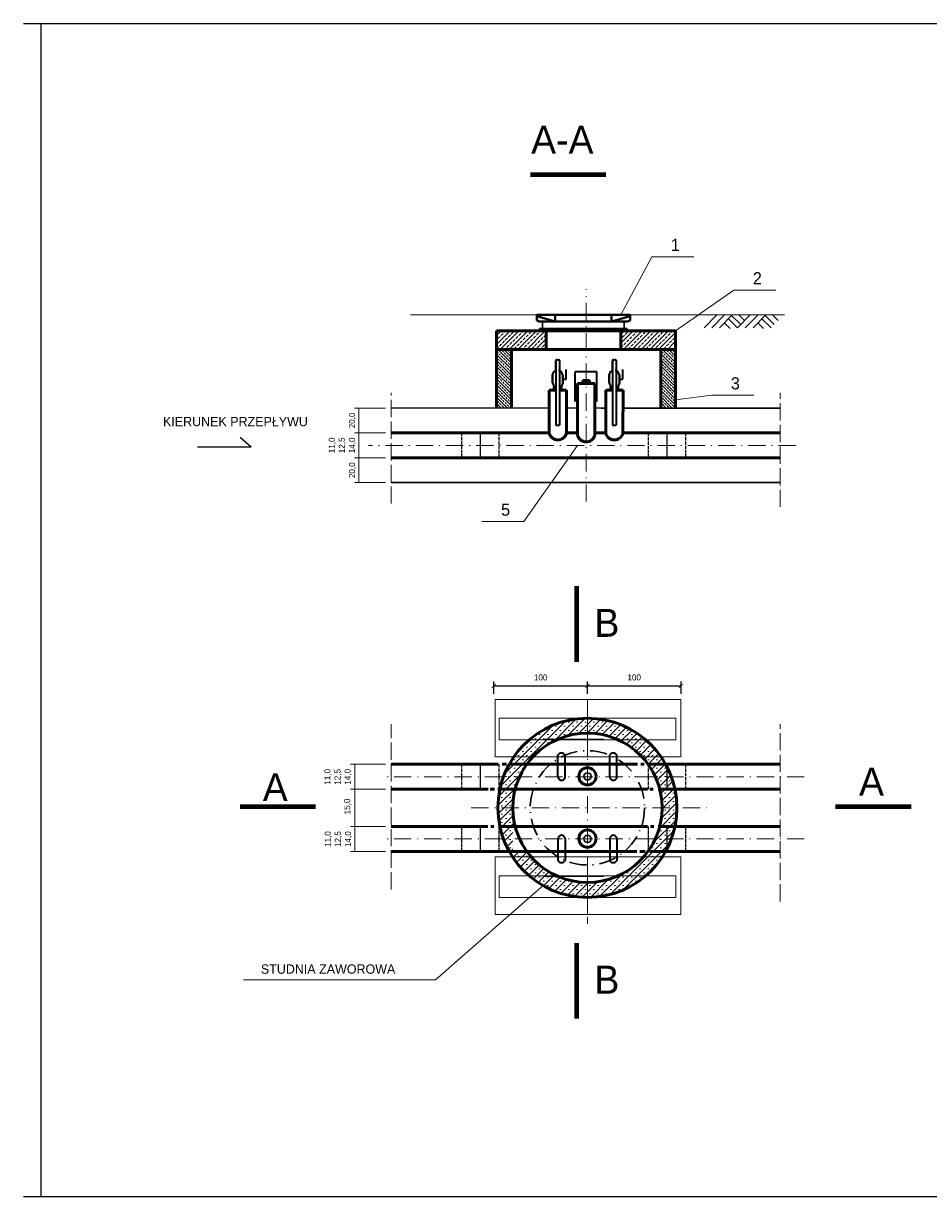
# Model space of a CAD drawing. Extents: x 6567519 to 6569315, y 5583523 to 5585607.
# Tile 42 of 67: x 6568803 to 6568908, y 5583765 to 5583901. Entities that reach past the tile are written whole.
import ezdxf

# ---------------------------------------------------------------- set-up
doc = ezdxf.new("R2010")
doc.units = 0
doc.header["$PDSIZE"] = 0.75
doc.linetypes.add('BZN', pattern=[2.5, 2, -0.5])
doc.linetypes.add('GAK', pattern=[3.5, 2, -0.7, 0.1, -0.7])
doc.layers.get('0').update_dxf_attribs({"linetype": 'CONTINUOUS', "lineweight": 13})
doc.layers.get('Defpoints').update_dxf_attribs({"linetype": 'CONTINUOUS'})
for name, color, linetype, lineweight in [('0-przyłącze', 7, 'CONTINUOUS', 50), ('40', 10, 'CONTINUOUS', 40), ('pomocnicza', 140, 'CONTINUOUS', 30), ('RAMKA', 7, 'CONTINUOUS', 25), ('siec', 7, 'GAK', 70), ('studnia', 170, 'CONTINUOUS', 50), ('wymiar', 80, 'CONTINUOUS', 20)]:
    doc.layers.add(name, color=color, linetype=linetype, lineweight=lineweight)
doc.dimstyles.new('Kopia ISO-25', dxfattribs={"dimtxt": 0.7, "dimasz": 0.5, "dimexe": 0.5, "dimexo": 0.625, "dimtad": 1, "dimdsep": 46, "dimtxsty": 'Standard', "dimblk": 'ARCHTICK', "dimcen": 2.5, "dimadec": 0, "dimazin": 0, "dimtfac": 1, "dimtmove": 0, "dimatfit": 3, "dimfxl": 0, "dimarcsym": 0})
pattern_1 = [(45, (6566823.8322, 5582774.073), (-0.50911688, 0.50911688), []), (45, (6566824.34054, 5582774.073), (-0.50911688, 0.50911688), [0.3456, -0.144])]

# ---------------------------------------------------------------- blocks, each defined once
blk = doc.blocks.new('_ArchTick')
at = {"color": 0, "linetype": 'ByBlock', "const_width": 0.15}
blk.add_lwpolyline([(-0.5, -0.5), (0.5, 0.5)], dxfattribs=at)
blk = doc.blocks.new('*D436')
at = {"layer": 'Defpoints', "color": 0, "linetype": 'ByBlock', "lineweight": 20}
for p in [(6568879.03, 5583824.49), (6568868.19, 5583822.93), (6568879.03, 5583822.93)]:
    blk.add_point(p, dxfattribs=at)
at = {"layer": 'studnia', "color": 0, "linetype": 'ByBlock', "lineweight": -2}
for p, q in [((6568868.19, 5583823.56), (6568868.19, 5583824.99)), ((6568868.19, 5583824.49), (6568879.03, 5583824.49)), ((6568879.03, 5583823.56), (6568879.03, 5583824.99))]:
    blk.add_line(p, q, dxfattribs=at)
at = {"layer": 'studnia', "color": 0, "linetype": 'ByBlock', "lineweight": -2, "xscale": 0.5, "yscale": 0.5, "zscale": 0.5, "rotation": 180}
blk.add_blockref('_ArchTick', (6568868.19, 5583824.49), dxfattribs=at)
at = {"layer": 'studnia', "color": 0, "linetype": 'ByBlock', "lineweight": -2, "xscale": 0.5, "yscale": 0.5, "zscale": 0.5}
blk.add_blockref('_ArchTick', (6568879.03, 5583824.49), dxfattribs=at)
at = {"layer": 'studnia', "color": 0, "linetype": 'ByBlock', "lineweight": 20, "insert": (6568873.61, 5583825.47), "char_height": 0.7, "attachment_point": 5}
blk.add_mtext('100', dxfattribs=at)
blk = doc.blocks.new('*D437')
at = {"layer": 'Defpoints', "color": 0, "linetype": 'ByBlock', "lineweight": 20}
for p in [(6568868.2, 5583824.49), (6568857.36, 5583822.93), (6568868.2, 5583822.93)]:
    blk.add_point(p, dxfattribs=at)
at = {"layer": 'studnia', "color": 0, "linetype": 'ByBlock', "lineweight": -2}
for p, q in [((6568857.36, 5583823.56), (6568857.36, 5583824.99)), ((6568857.36, 5583824.49), (6568868.2, 5583824.49)), ((6568868.2, 5583823.56), (6568868.2, 5583824.99))]:
    blk.add_line(p, q, dxfattribs=at)
at = {"layer": 'studnia', "color": 0, "linetype": 'ByBlock', "lineweight": -2, "xscale": 0.5, "yscale": 0.5, "zscale": 0.5, "rotation": 180}
blk.add_blockref('_ArchTick', (6568857.36, 5583824.49), dxfattribs=at)
at = {"layer": 'studnia', "color": 0, "linetype": 'ByBlock', "lineweight": -2, "xscale": 0.5, "yscale": 0.5, "zscale": 0.5}
blk.add_blockref('_ArchTick', (6568868.2, 5583824.49), dxfattribs=at)
at = {"layer": 'studnia', "color": 0, "linetype": 'ByBlock', "lineweight": 20, "insert": (6568862.78, 5583825.47), "char_height": 0.7, "attachment_point": 5}
blk.add_mtext('100', dxfattribs=at)

msp = doc.modelspace()

# ---------------------------------------------------------------- hatches: boundary and pattern name
at = {"layer": 'siec', "linetype": 'Continuous', "lineweight": 20}
h = msp.add_hatch(dxfattribs=at)
h.set_pattern_fill('ANSI33', color=0, scale=2, angle=90, style=0)
h.set_pattern_definition([(135, (-5226.1403, 15383.1629), (-0.353553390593, -0.353553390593), []), (135, (-5226.1403, 15383.51643), (-0.353553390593, -0.353553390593), [0.25, -0.125])])
h.paths.add_polyline_path([(6568859.401, 5583863.427), (6568857.673, 5583863.427), (6568857.673, 5583856.654), (6568857.983, 5583856.654), (6568859.401, 5583856.653)])
h.paths.add_polyline_path([(6568878.409, 5583863.427), (6568876.681, 5583863.427), (6568876.681, 5583856.654), (6568878.409, 5583856.654)])
at = {"layer": 'wymiar'}
h = msp.add_hatch(dxfattribs=at)
h.set_pattern_fill('JIS_STN_2.5', color=0, scale=0.288, style=0)
h.set_pattern_definition(pattern_1)
h.paths.add_polyline_path([(6568863.418, 5583863.427), (6568863.418, 5583865.587), (6568857.673, 5583865.587), (6568857.673, 5583863.427)])
h = msp.add_hatch(dxfattribs=at)
h.set_pattern_fill('JIS_STN_2.5', color=0, scale=0.288, style=0)
h.set_pattern_definition(pattern_1)
h.paths.add_polyline_path([(6568872.058, 5583865.587), (6568872.058, 5583863.427), (6568878.409, 5583863.427), (6568878.409, 5583865.587)])
at = {"layer": 'wymiar', "lineweight": 20}
h = msp.add_hatch(dxfattribs=at)
h.set_pattern_fill('SACNCR', color=0, scale=0.288, style=0)
h.set_pattern_definition([(45, (6566823.9872, 5582765.09344), (-0.48493383, 0.48493383), []), (45, (6566824.47215, 5582765.09344), (-0.48493383, 0.48493383), [0, -0.6858])])
h.paths.add_polyline_path([(6568857.828, 5583810.384, 0.1275943), (6568859.135, 5583805.344), (6568859.556, 5583805.344), (6568859.556, 5583808.224), (6568859.83, 5583808.224, -0.0632542), (6568859.556, 5583810.384, -1), (6568876.836, 5583810.384, -0.7286424), (6568861.178, 5583805.344), (6568859.135, 5583805.344, 0.7736876), (6568878.564, 5583810.384, 1)])

# ---------------------------------------------------------------- linework, layer by layer
at = {"layer": '0-przyłącze', "color": 0, "lineweight": 30}
for p, q in [((6568862.998, 5583865.827, 10.18), (6568862.998, 5583866.667, 10.18)), ((6568872.449, 5583865.827, 10.18), (6568872.449, 5583866.667, 10.18))]:
    msp.add_line(p, q, dxfattribs=at)
at = {"layer": '0-przyłącze', "color": 0, "lineweight": 35}
for p, q in [((6568864.151, 5583860.458, 10.18), (6568864.351, 5583860.91, 10.18)), ((6568864.151, 5583860.458, 10.18), (6568864.151, 5583859.551, 10.18)), ((6568864.151, 5583859.551, 10.18), (6568864.151, 5583860.458, 10.18)), ((6568864.351, 5583860.91, 10.18), (6568864.538, 5583860.91, 10.18)), ((6568864.538, 5583860.91, 10.18), (6568864.538, 5583861.104, 10.18)), ((6568864.951, 5583860.91, 10.18), (6568864.951, 5583861.104, 10.18)), ((6568864.951, 5583860.91, 10.18), (6568865.138, 5583860.91, 10.18)), ((6568865.338, 5583860.458, 10.18), (6568865.138, 5583860.91, 10.18)), ((6568865.338, 5583860.458, 10.18), (6568865.338, 5583859.551, 10.18)), ((6568865.338, 5583859.551, 10.18), (6568865.338, 5583860.458, 10.18)), ((6568865.731, 5583860.004, 10.18), (6568865.731, 5583861.11, 10.18)), ((6568870.718, 5583860.458, 10.18), (6568870.918, 5583860.91, 10.18)), ((6568870.718, 5583860.458, 10.18), (6568870.718, 5583859.551, 10.18)), ((6568870.718, 5583859.551, 10.18), (6568870.718, 5583860.458, 10.18)), ((6568870.918, 5583860.91, 10.18), (6568871.105, 5583860.91, 10.18)), ((6568871.105, 5583860.91, 10.18), (6568871.105, 5583861.104, 10.18)), ((6568871.519, 5583860.91, 10.18), (6568871.519, 5583861.104, 10.18)), ((6568871.519, 5583860.91, 10.18), (6568871.705, 5583860.91, 10.18)), ((6568871.905, 5583860.458, 10.18), (6568871.705, 5583860.91, 10.18)), ((6568871.905, 5583860.458, 10.18), (6568871.905, 5583859.551, 10.18)), ((6568871.905, 5583859.551, 10.18), (6568871.905, 5583860.458, 10.18)), ((6568872.298, 5583860.004, 10.18), (6568872.298, 5583861.11, 10.18)), ((6568864.151, 5583859.551, 10.18), (6568864.351, 5583859.098, 10.18)), ((6568865.338, 5583859.551, 10.18), (6568865.138, 5583859.098, 10.18)), ((6568865.338, 5583860.004, 10.18), (6568865.731, 5583860.004, 10.18)), ((6568870.718, 5583859.551, 10.18), (6568870.918, 5583859.098, 10.18)), ((6568871.905, 5583859.551, 10.18), (6568871.705, 5583859.098, 10.18)), ((6568871.905, 5583860.004, 10.18), (6568872.298, 5583860.004, 10.18))]:
    msp.add_line(p, q, dxfattribs=at)
at = {"layer": '0-przyłącze', "color": 0, "lineweight": 30}
for centre in [(6568868.199, 5583814.022, 10.18), (6568868.199, 5583806.784, 10.18)]:
    msp.add_circle(centre, 0.418, dxfattribs=at)
at = {"layer": '40', "color": 0}
for p, q in [((6568862.32, 5583867.434, 10.18), (6568873.127, 5583867.439, 10.18)), ((6568862.32, 5583867.434, 10.18), (6568862.32, 5583866.787, 10.18)), ((6568864.454, 5583866.667, 10.18), (6568862.32, 5583867.267, 10.18)), ((6568864.454, 5583867.435, 10.18), (6568864.454, 5583866.667, 10.18)), ((6568870.993, 5583867.435, 10.18), (6568870.993, 5583866.667, 10.18)), ((6568870.993, 5583866.667, 10.18), (6568873.127, 5583867.267, 10.18)), ((6568873.127, 5583867.434, 10.18), (6568873.127, 5583866.787, 10.18)), ((6568862.32, 5583866.787, 10.18), (6568862.653, 5583866.667, 10.18)), ((6568862.653, 5583866.667, 10.18), (6568872.793, 5583866.667, 10.18)), ((6568873.127, 5583866.787, 10.18), (6568872.793, 5583866.667, 10.18)), ((6568862.654, 5583865.827, 10.18), (6568862.654, 5583865.587, 10.18)), ((6568862.654, 5583865.827, 10.18), (6568872.793, 5583865.827, 10.18)), ((6568872.793, 5583865.827, 10.18), (6568872.793, 5583865.587, 10.18))]:
    msp.add_line(p, q, dxfattribs=at)
at = {"layer": 'Defpoints', "color": 0}
for p in [(6568842.753, 5583856.654, 10.18), (6568845.457, 5583856.654, 10.18), (6568842.753, 5583853.774, 10.18), (6568845.457, 5583853.774, 10.18), (6568845.457, 5583853.774, 10.18), (6568845.457, 5583850.894, 10.18), (6568845.457, 5583850.894, 10.18), (6568845.457, 5583848.014, 10.18), (6568845.457, 5583815.424, 10.18), (6568845.457, 5583812.544, 10.18), (6568845.457, 5583812.544, 10.18), (6568845.332, 5583808.224, 10.18), (6568845.457, 5583808.224, 10.18), (6568845.457, 5583805.344, 10.18)]:
    msp.add_point(p, dxfattribs=at)
at = {"layer": 'Defpoints', "color": 0, "lineweight": 20}
for p in [(6568842.753, 5583850.894, 10.18), (6568842.292, 5583815.424, 10.18)]:
    msp.add_point(p, dxfattribs=at)
at = {"layer": 'pomocnicza', "color": 0, "lineweight": 25}
for p, q in [((6568802.898, 5583901.16, 10.18), (6569005.043, 5583901.16, 10.18)), ((6568804.938, 5583765.393, 10.18), (6568804.938, 5583901.16, 10.18)), ((6568802.898, 5583765.393, 10.18), (6569005.043, 5583765.393, 10.18))]:
    msp.add_line(p, q, dxfattribs=at)
at = {"layer": 'pomocnicza', "color": 0, "linetype": 'ByBlock', "lineweight": 20}
for p, q in [((6568844.832, 5583856.654, 10.18), (6568841.218, 5583856.654, 10.18)), ((6568841.718, 5583853.774, 10.18), (6568841.718, 5583856.654, 10.18)), ((6568844.832, 5583853.774, 10.18), (6568841.218, 5583853.774, 10.18)), ((6568844.832, 5583853.774, 10.18), (6568841.218, 5583853.774, 10.18)), ((6568841.718, 5583850.894, 10.18), (6568841.718, 5583853.774, 10.18)), ((6568844.832, 5583850.894, 10.18), (6568841.218, 5583850.894, 10.18)), ((6568844.832, 5583850.894, 10.18), (6568841.218, 5583850.894, 10.18)), ((6568841.718, 5583848.014, 10.18), (6568841.718, 5583850.894, 10.18)), ((6568844.832, 5583848.014, 10.18), (6568841.218, 5583848.014, 10.18)), ((6568844.832, 5583815.424, 10.18), (6568840.758, 5583815.424, 10.18)), ((6568841.258, 5583812.544, 10.18), (6568841.258, 5583815.424, 10.18)), ((6568844.832, 5583812.544, 10.18), (6568840.758, 5583812.544, 10.18)), ((6568841.258, 5583808.224, 10.18), (6568841.258, 5583812.544, 10.18)), ((6568844.832, 5583812.544, 10.18), (6568841.792, 5583812.544, 10.18)), ((6568844.832, 5583808.224, 10.18), (6568840.758, 5583808.224, 10.18)), ((6568841.258, 5583805.344, 10.18), (6568841.258, 5583808.224, 10.18)), ((6568844.707, 5583808.224, 10.18), (6568841.792, 5583808.224, 10.18)), ((6568844.832, 5583805.344, 10.18), (6568840.758, 5583805.344, 10.18))]:
    msp.add_line(p, q, dxfattribs=at)
at = {"layer": 'RAMKA', "color": 0, "linetype": 'ByBlock'}
for q in [(6568827.976, 5583853.246, 10.18), (6568823.068, 5583852.113, 10.18)]:
    msp.add_line((6568829.26, 5583852.113, 10.18), q, dxfattribs=at)
at = {"layer": 'siec', "color": 0, "linetype": 'ByBlock', "lineweight": 35}
for p, q in [((6568864.538, 5583861.104, 10.18), (6568864.538, 5583862.143, 10.18)), ((6568864.538, 5583862.143, 10.18), (6568864.538, 5583854.653, 10.18)), ((6568864.638, 5583862.243, 10.18), (6568864.851, 5583862.243, 10.18)), ((6568864.951, 5583862.143, 10.18), (6568864.951, 5583854.653, 10.18)), ((6568871.105, 5583861.104, 10.18), (6568871.105, 5583862.143, 10.18)), ((6568871.105, 5583862.143, 10.18), (6568871.105, 5583854.653, 10.18)), ((6568871.205, 5583862.243, 10.18), (6568871.419, 5583862.243, 10.18)), ((6568871.519, 5583862.143, 10.18), (6568871.519, 5583854.653, 10.18)), ((6568866.762, 5583857.416, 10.18), (6568866.762, 5583860.83, 10.18)), ((6568869.295, 5583860.83, 10.18), (6568866.762, 5583860.83, 10.18)), ((6568869.295, 5583857.416, 10.18), (6568869.295, 5583860.83, 10.18)), ((6568864.538, 5583854.653, 10.18), (6568864.951, 5583854.653, 10.18)), ((6568871.105, 5583854.653, 10.18), (6568871.519, 5583854.653, 10.18)), ((6568864.782, 5583813.984, 10.18), (6568864.782, 5583816.506, 10.18)), ((6568865.617, 5583813.984, 10.18), (6568865.617, 5583816.506, 10.18)), ((6568870.775, 5583813.984, 10.18), (6568870.775, 5583816.506, 10.18)), ((6568871.61, 5583813.984, 10.18), (6568871.61, 5583816.506, 10.18)), ((6568864.782, 5583806.784, 10.18), (6568864.782, 5583804.263, 10.18)), ((6568865.617, 5583806.784, 10.18), (6568865.617, 5583804.263, 10.18)), ((6568870.775, 5583806.784, 10.18), (6568870.775, 5583804.263, 10.18)), ((6568871.61, 5583806.784, 10.18), (6568871.61, 5583804.263, 10.18))]:
    msp.add_line(p, q, dxfattribs=at)
at = {"layer": 'siec', "color": 0, "linetype": 'ByBlock', "lineweight": 20}
for p, q in [((6568878.422, 5583820.752, 10.18), (6568857.97, 5583820.752, 10.18)), ((6568857.97, 5583818.252, 10.18), (6568857.97, 5583820.752, 10.18)), ((6568878.422, 5583818.252, 10.18), (6568878.422, 5583820.752, 10.18)), ((6568857.97, 5583818.252, 10.18), (6568878.422, 5583818.252, 10.18)), ((6568857.97, 5583802.516, 10.18), (6568878.422, 5583802.516, 10.18)), ((6568857.97, 5583802.516, 10.18), (6568857.97, 5583800.016, 10.18)), ((6568878.422, 5583802.516, 10.18), (6568878.422, 5583800.016, 10.18)), ((6568878.422, 5583800.016, 10.18), (6568857.97, 5583800.016, 10.18))]:
    msp.add_line(p, q, dxfattribs=at)
at = {"layer": 'siec', "color": 0, "linetype": 'ByBlock', "lineweight": 20, "elevation": 10.18}
for points in [[(6568857.5, 5583822.935), (6568868.196, 5583822.935), (6568868.196, 5583816.286), (6568857.5, 5583816.286)], [(6568868.187, 5583822.935), (6568879.026, 5583822.935), (6568879.026, 5583816.286), (6568868.187, 5583816.286)], [(6568857.5, 5583804.699), (6568868.196, 5583804.699), (6568868.196, 5583798.05), (6568857.5, 5583798.05)], [(6568868.187, 5583804.699), (6568879.026, 5583804.699), (6568879.026, 5583798.05), (6568868.187, 5583798.05)]]:
    msp.add_lwpolyline(points, close=True, dxfattribs=at)
at = {"layer": 'siec', "color": 0, "lineweight": 30}
msp.add_circle((6568868.196, 5583810.384, 10.18), 6.622, dxfattribs=at)
at = {"layer": 'siec', "color": 0, "linetype": 'ByBlock', "lineweight": 35}
for centre, radius, start, end in [((6568864.638, 5583862.143, 10.18), 0.1, 90, 180), ((6568864.851, 5583862.143, 10.18), 0.1, 0, 90), ((6568871.205, 5583862.143, 10.18), 0.1, 90, 180), ((6568871.419, 5583862.143, 10.18), 0.1, 0, 90), ((6568865.199, 5583816.186, 10.18), 0.526, 37.50049, 142.49951), ((6568871.192, 5583816.186, 10.18), 0.526, 37.50049, 142.49951), ((6568865.199, 5583813.984, 10.18), 0.417, 179.88498, 0.11502), ((6568871.192, 5583813.984, 10.18), 0.417, 179.88498, 0.11502), ((6568865.199, 5583806.785, 10.18), 0.417, 359.88498, 180.11502), ((6568871.192, 5583806.785, 10.18), 0.417, 359.88498, 180.11502), ((6568865.199, 5583804.583, 10.18), 0.526, 217.50049, 322.49951), ((6568871.192, 5583804.583, 10.18), 0.526, 217.50049, 322.49951)]:
    msp.add_arc(centre, radius, start, end, dxfattribs=at)
at = {"layer": 'studnia', "color": 0}
for p, q in [((6568857.673, 5583863.427, 10.18), (6568857.673, 5583865.587, 10.18)), ((6568857.673, 5583865.587, 10.18), (6568878.409, 5583865.587, 10.18)), ((6568863.418, 5583863.427, 10.18), (6568863.418, 5583865.587, 10.18)), ((6568872.058, 5583863.427, 10.18), (6568872.058, 5583865.587, 10.18)), ((6568878.409, 5583863.427, 10.18), (6568878.409, 5583865.587, 10.18)), ((6568857.673, 5583856.654, 10.18), (6568857.673, 5583863.427, 10.18)), ((6568857.673, 5583863.427, 10.18), (6568859.401, 5583863.427, 10.18)), ((6568857.673, 5583863.427, 10.18), (6568878.409, 5583863.427, 10.18)), ((6568859.401, 5583863.427, 10.18), (6568859.401, 5583856.654, 10.18)), ((6568876.681, 5583856.654, 10.18), (6568876.681, 5583863.427, 10.18)), ((6568876.681, 5583863.427, 10.18), (6568878.409, 5583863.427, 10.18)), ((6568878.409, 5583863.427, 10.18), (6568878.409, 5583856.654, 10.18)), ((6568864.351, 5583858.726, 10.18), (6568864.351, 5583859.098, 10.18)), ((6568864.351, 5583859.098, 10.18), (6568864.538, 5583859.098, 10.18)), ((6568864.951, 5583859.098, 10.18), (6568865.138, 5583859.098, 10.18)), ((6568865.138, 5583859.098, 10.18), (6568865.138, 5583858.726, 10.18)), ((6568867.057, 5583853.457, 10.18), (6568867.057, 5583859.48, 10.18)), ((6568869.052, 5583859.48, 10.18), (6568867.057, 5583859.48, 10.18)), ((6568867.647, 5583859.48, 10.18), (6568867.647, 5583859.853, 10.18)), ((6568867.647, 5583859.853, 10.18), (6568868.435, 5583859.853, 10.18)), ((6568868.435, 5583859.853, 10.18), (6568868.435, 5583859.48, 10.18)), ((6568869.052, 5583853.457, 10.18), (6568869.052, 5583859.48, 10.18)), ((6568870.918, 5583858.726, 10.18), (6568870.918, 5583859.098, 10.18)), ((6568870.918, 5583859.098, 10.18), (6568871.105, 5583859.098, 10.18)), ((6568871.519, 5583859.098, 10.18), (6568871.705, 5583859.098, 10.18)), ((6568871.705, 5583859.098, 10.18), (6568871.705, 5583858.726, 10.18)), ((6568863.774, 5583853.693, 10.18), (6568863.761, 5583858.726, 10.18)), ((6568863.761, 5583858.726, 10.18), (6568864.538, 5583858.726, 10.18)), ((6568864.951, 5583858.726, 10.18), (6568865.756, 5583858.726, 10.18)), ((6568865.769, 5583853.693, 10.18), (6568865.754, 5583858.726, 10.18)), ((6568870.313, 5583853.693, 10.18), (6568870.328, 5583858.726, 10.18)), ((6568870.328, 5583858.726, 10.18), (6568871.105, 5583858.726, 10.18)), ((6568871.519, 5583858.726, 10.18), (6568872.323, 5583858.726, 10.18)), ((6568872.308, 5583853.693, 10.18), (6568872.321, 5583858.726, 10.18)), ((6568845.457, 5583853.774, 10.18), (6568863.774, 5583853.779, 10.18)), ((6568863.553, 5583853.774, 10.18), (6568863.774, 5583853.774, 10.18)), ((6568865.769, 5583853.778, 10.18), (6568867.057, 5583853.774, 10.18)), ((6568869.053, 5583853.779, 10.18), (6568869.771, 5583853.774, 10.18)), ((6568869.661, 5583853.775, 10.18), (6568870.313, 5583853.775, 10.18)), ((6568870.313, 5583853.774, 10.18), (6568869.661, 5583853.775, 10.18)), ((6568872.308, 5583853.774, 10.18), (6568890.501, 5583853.774, 10.18)), ((6568872.529, 5583853.774, 10.18), (6568872.308, 5583853.774, 10.18)), ((6568872.529, 5583853.774, 10.18), (6568872.308, 5583853.774, 10.18)), ((6568845.457, 5583850.894, 10.18), (6568856.688, 5583850.894, 10.18)), ((6568856.688, 5583850.894, 10.18), (6568876.378, 5583850.894, 10.18)), ((6568876.378, 5583850.894, 10.18), (6568890.501, 5583850.894, 10.18)), ((6568845.457, 5583815.424, 10.18), (6568857.879, 5583815.424, 10.18)), ((6568858.323, 5583815.424, 10.18), (6568858.841, 5583815.424, 10.18)), ((6568859.24, 5583815.424, 10.18), (6568873.991, 5583815.424, 10.18)), ((6568874.361, 5583815.424, 10.18), (6568874.747, 5583815.424, 10.18)), ((6568875.263, 5583815.424, 10.18), (6568890.501, 5583815.424, 10.18)), ((6568845.457, 5583812.544, 10.18), (6568856.688, 5583812.544, 10.18)), ((6568856.937, 5583812.544, 10.18), (6568857.428, 5583812.544, 10.18)), ((6568857.823, 5583812.544, 10.18), (6568875.152, 5583812.544, 10.18)), ((6568875.416, 5583812.544, 10.18), (6568875.813, 5583812.544, 10.18)), ((6568876.378, 5583812.544, 10.18), (6568890.501, 5583812.544, 10.18)), ((6568845.457, 5583808.224, 10.18), (6568856.673, 5583808.224, 10.18)), ((6568857.014, 5583808.224, 10.18), (6568857.369, 5583808.224, 10.18)), ((6568857.983, 5583808.224, 10.18), (6568875.168, 5583808.224, 10.18)), ((6568875.485, 5583808.224, 10.18), (6568875.885, 5583808.224, 10.18)), ((6568876.402, 5583808.224, 10.18), (6568890.501, 5583808.224, 10.18)), ((6568845.457, 5583805.344, 10.18), (6568873.901, 5583805.344, 10.18)), ((6568874.257, 5583805.344, 10.18), (6568874.864, 5583805.344, 10.18)), ((6568875.408, 5583805.344, 10.18), (6568890.501, 5583805.344, 10.18))]:
    msp.add_line(p, q, dxfattribs=at)
at = {"layer": 'studnia', "color": 0, "linetype": 'BZN', "lineweight": 20}
for p, q in [((6568845.457, 5583845.586, 10.18), (6568845.457, 5583858.427, 10.18)), ((6568890.501, 5583845.199, 10.18), (6568890.501, 5583858.427, 10.18)), ((6568845.457, 5583800.928, 10.18), (6568845.457, 5583820.077, 10.18)), ((6568890.501, 5583799.528, 10.18), (6568890.501, 5583820.077, 10.18))]:
    msp.add_line(p, q, dxfattribs=at)
at = {"layer": 'studnia', "color": 0, "lineweight": 30}
for p, q in [((6568845.457, 5583856.654, 10.18), (6568863.766, 5583856.659, 10.18)), ((6568863.611, 5583856.652, 10.18), (6568863.766, 5583856.651, 10.18)), ((6568865.76, 5583856.658, 10.18), (6568867.057, 5583856.654, 10.18)), ((6568869.045, 5583856.659, 10.18), (6568869.771, 5583856.654, 10.18)), ((6568869.771, 5583856.654, 10.18), (6568870.322, 5583856.654, 10.18)), ((6568869.771, 5583856.654, 10.18), (6568870.322, 5583856.654, 10.18)), ((6568872.316, 5583856.654, 10.18), (6568890.501, 5583856.654, 10.18)), ((6568872.47, 5583856.652, 10.18), (6568872.316, 5583856.651, 10.18)), ((6568845.457, 5583848.014, 10.18), (6568890.501, 5583848.014, 10.18)), ((6568863.17, 5583818.304, 10.18), (6568870.076, 5583818.304, 10.18)), ((6568863.17, 5583802.464, 10.18), (6568870.076, 5583802.464, 10.18))]:
    msp.add_line(p, q, dxfattribs=at)
at = {"layer": 'studnia', "color": 0, "linetype": 'BZN', "lineweight": 25, "ltscale": 0.2}
for p, q in [((6568853.663, 5583850.894, 10.18), (6568853.663, 5583853.774, 10.18)), ((6568857.983, 5583850.894, 10.18), (6568857.983, 5583853.774, 10.18)), ((6568875.263, 5583850.894, 10.18), (6568875.263, 5583853.774, 10.18)), ((6568879.583, 5583850.894, 10.18), (6568879.583, 5583853.774, 10.18)), ((6568853.663, 5583812.544, 10.18), (6568853.663, 5583815.424, 10.18)), ((6568857.983, 5583812.544, 10.18), (6568857.983, 5583815.424, 10.18)), ((6568875.263, 5583812.544, 10.18), (6568875.263, 5583815.424, 10.18)), ((6568879.583, 5583812.544, 10.18), (6568879.583, 5583815.424, 10.18)), ((6568853.663, 5583805.344, 10.18), (6568853.663, 5583808.224, 10.18)), ((6568857.983, 5583805.344, 10.18), (6568857.983, 5583808.224, 10.18)), ((6568875.263, 5583805.344, 10.18), (6568875.263, 5583808.224, 10.18)), ((6568879.583, 5583805.344, 10.18), (6568879.583, 5583808.224, 10.18))]:
    msp.add_line(p, q, dxfattribs=at)
at = {"layer": 'studnia', "color": 0, "lineweight": 25}
for p, q in [((6568855.823, 5583850.894, 10.18), (6568855.823, 5583853.774, 10.18)), ((6568877.423, 5583850.894, 10.18), (6568877.423, 5583853.774, 10.18)), ((6568855.823, 5583812.544, 10.18), (6568855.823, 5583815.424, 10.18)), ((6568877.423, 5583812.544, 10.18), (6568877.423, 5583815.424, 10.18)), ((6568855.823, 5583805.344, 10.18), (6568855.823, 5583808.224, 10.18)), ((6568877.423, 5583805.344, 10.18), (6568877.423, 5583808.224, 10.18))]:
    msp.add_line(p, q, dxfattribs=at)
at = {"layer": 'studnia', "color": 0}
for centre, radius in [((6568868.196, 5583810.384, 10.18), 10.368), ((6568868.196, 5583810.384, 10.18), 8.64), ((6568868.199, 5583814.022, 10.18), 0.998), ((6568868.199, 5583806.822, 10.18), 0.998)]:
    msp.add_circle(centre, radius, dxfattribs=at)
for centre in [(6568864.771, 5583854.01, 10.18), (6568871.31, 5583854.01, 10.18), (6568868.055, 5583853.774, 10.18)]:
    msp.add_arc(centre, 1.047, 197.60624, 342.39376, dxfattribs=at)
at = {"layer": 'wymiar', "color": 0, "lineweight": 80}
for p, q in [((6568870.341, 5583883.658, 10.18), (6568861.601, 5583883.658, 10.18)), ((6568866.926, 5583836.03, 10.18), (6568866.926, 5583827.29, 10.18)), ((6568836.717, 5583810.503, 10.18), (6568827.977, 5583810.503, 10.18)), ((6568905.667, 5583810.503, 10.18), (6568896.927, 5583810.503, 10.18)), ((6568866.926, 5583794.731, 10.18), (6568866.926, 5583785.991, 10.18))]:
    msp.add_line(p, q, dxfattribs=at)
at = {"layer": 'wymiar', "color": 0}
for p, q in [((6568875.651, 5583874.169, 10.18), (6568872.058, 5583867.436, 10.18)), ((6568880.518, 5583874.169, 10.18), (6568875.651, 5583874.169, 10.18)), ((6568885.139, 5583870.299, 10.18), (6568878.409, 5583865.587, 10.18)), ((6568890.006, 5583870.299, 10.18), (6568885.139, 5583870.299, 10.18)), ((6568847.692, 5583867.436, 10.18), (6568891.018, 5583867.436, 10.18)), ((6568883.171, 5583867.436, 10.18), (6568881.694, 5583865.942, 10.18)), ((6568884.068, 5583867.436, 10.18), (6568882.592, 5583865.942, 10.18)), ((6568884.965, 5583867.436, 10.18), (6568883.489, 5583865.942, 10.18)), ((6568885.948, 5583866.318, 10.18), (6568884.892, 5583867.362, 10.18)), ((6568887.053, 5583867.436, 10.18), (6568885.577, 5583865.942, 10.18)), ((6568885.725, 5583867.436, 10.18), (6568886.397, 5583866.772, 10.18)), ((6568887.951, 5583867.436, 10.18), (6568886.474, 5583865.942, 10.18)), ((6568888.848, 5583867.436, 10.18), (6568887.372, 5583865.942, 10.18)), ((6568889.831, 5583866.318, 10.18), (6568888.775, 5583867.362, 10.18)), ((6568889.608, 5583867.436, 10.18), (6568890.28, 5583866.772, 10.18)), ((6568884.041, 5583866.501, 10.18), (6568884.713, 5583865.837, 10.18)), ((6568885.577, 5583865.942, 10.18), (6568884.521, 5583866.986, 10.18)), ((6568887.924, 5583866.501, 10.18), (6568888.596, 5583865.837, 10.18)), ((6568889.46, 5583865.942, 10.18), (6568888.404, 5583866.986, 10.18)), ((6568882.588, 5583858.142, 10.18), (6568878.409, 5583857.617, 10.18)), ((6568887.456, 5583858.142, 10.18), (6568882.588, 5583858.142, 10.18)), ((6568860.851, 5583843.522, 10.18), (6568867.041, 5583852.334, 10.18)), ((6568860.851, 5583843.522, 10.18), (6568855.984, 5583843.522, 10.18)), ((6568828.38, 5583790.488, 10.18), (6568850.592, 5583790.484, 10.18))]:
    msp.add_line(p, q, dxfattribs=at)
at = {"layer": 'wymiar', "color": 0, "linetype": 'GAK'}
for p, q in [((6568868.041, 5583845.817, 10.18), (6568868.041, 5583870.42, 10.18)), ((6568892.317, 5583852.334, 10.18), (6568842.831, 5583852.334, 10.18)), ((6568868.196, 5583822.246, 10.18), (6568868.196, 5583796.971, 10.18)), ((6568893.306, 5583813.984, 10.18), (6568844.595, 5583813.984, 10.18)), ((6568854.747, 5583810.384, 10.18), (6568881.971, 5583810.384, 10.18)), ((6568893.306, 5583806.784, 10.18), (6568844.595, 5583806.784, 10.18))]:
    msp.add_line(p, q, dxfattribs=at)
at = {"layer": 'wymiar', "color": 0, "lineweight": 20}
msp.add_line((6568850.592, 5583790.484, 10.18), (6568863.066, 5583801.375, 10.18), dxfattribs=at)
for radius in [10.368, 8.64]:
    msp.add_circle((6568868.196, 5583810.384, 10.18), radius, dxfattribs=at)

# ---------------------------------------------------------------- texts
at = {"layer": 'pomocnicza', "color": 0}
for s, height, p in [('A-A', 3.24, (6568861.68, 5583886.08, 10.18)), ('1', 1.404, (6568877.861, 5583874.837, 10.18)), ('2', 1.404, (6568887.349, 5583870.968, 10.18)), ('3', 1.404, (6568884.798, 5583858.811, 10.18)), ('5', 1.404, (6568858.194, 5583844.191, 10.18)), ('B', 3.24, (6568869.003, 5583830.17, 10.18)), ('A', 3.24, (6568830.606, 5583811.152, 10.18)), ('A', 3.24, (6568899.645, 5583811.784, 10.18)), ('B', 3.24, (6568869.003, 5583788.872, 10.18))]:
    msp.add_text(s, height=height, dxfattribs=at).set_placement(p)
at = {"layer": 'pomocnicza', "color": 0, "lineweight": 25}
for s, p in [('KIERUNEK PRZEPŁYWU', (6568819.055, 5583854.547, 10.18)), ('STUDNIA ZAWOROWA', (6568830.388, 5583791.178, 10.18))]:
    msp.add_text(s, height=1.08, dxfattribs=at).set_placement(p)
at = {"layer": 'pomocnicza', "color": 0, "linetype": 'ByBlock', "lineweight": 20, "char_height": 0.7, "attachment_point": 5, "rotation": 90}
for s, insert in [('20,0', (6568841, 5583855.214, 10.18)), ('11,0\\P12,5\\P14,0', (6568839.824, 5583852.334, 10.18)), ('20,0', (6568841, 5583849.454, 10.18)), ('11,0\\P12,5\\P14,0', (6568839.326, 5583813.966, 10.18)), ('15,0', (6568840.446, 5583810.539, 10.18)), ('11,0\\P12,5\\P14,0', (6568839.36, 5583806.766, 10.18))]:
    msp.add_mtext(s, dxfattribs=dict(at, insert=insert))

# ---------------------------------------------------------------- dimensions: what is measured, and where the dimension line sits
at = {"layer": 'studnia', "color": 0, "linetype": 'ByBlock', "lineweight": 20}
for p1, p2, picture, middle in [((6568857.357, 5583822.935, 10.18), (6568868.196, 5583822.935, 10.18), '*D437', (6568862.777, 5583825.465, 10.18)), ((6568868.187, 5583822.935, 10.18), (6568879.026, 5583822.935, 10.18), '*D436', (6568873.607, 5583825.465, 10.18))]:
    dim = msp.add_aligned_dim(p1=p1, p2=p2, distance=1.556, text='100', dimstyle='Kopia ISO-25', dxfattribs=at)
    dim.commit()
    dim.dimension.update_dxf_attribs({"geometry": picture, "text_midpoint": middle})

doc.saveas('drawing.dxf')
